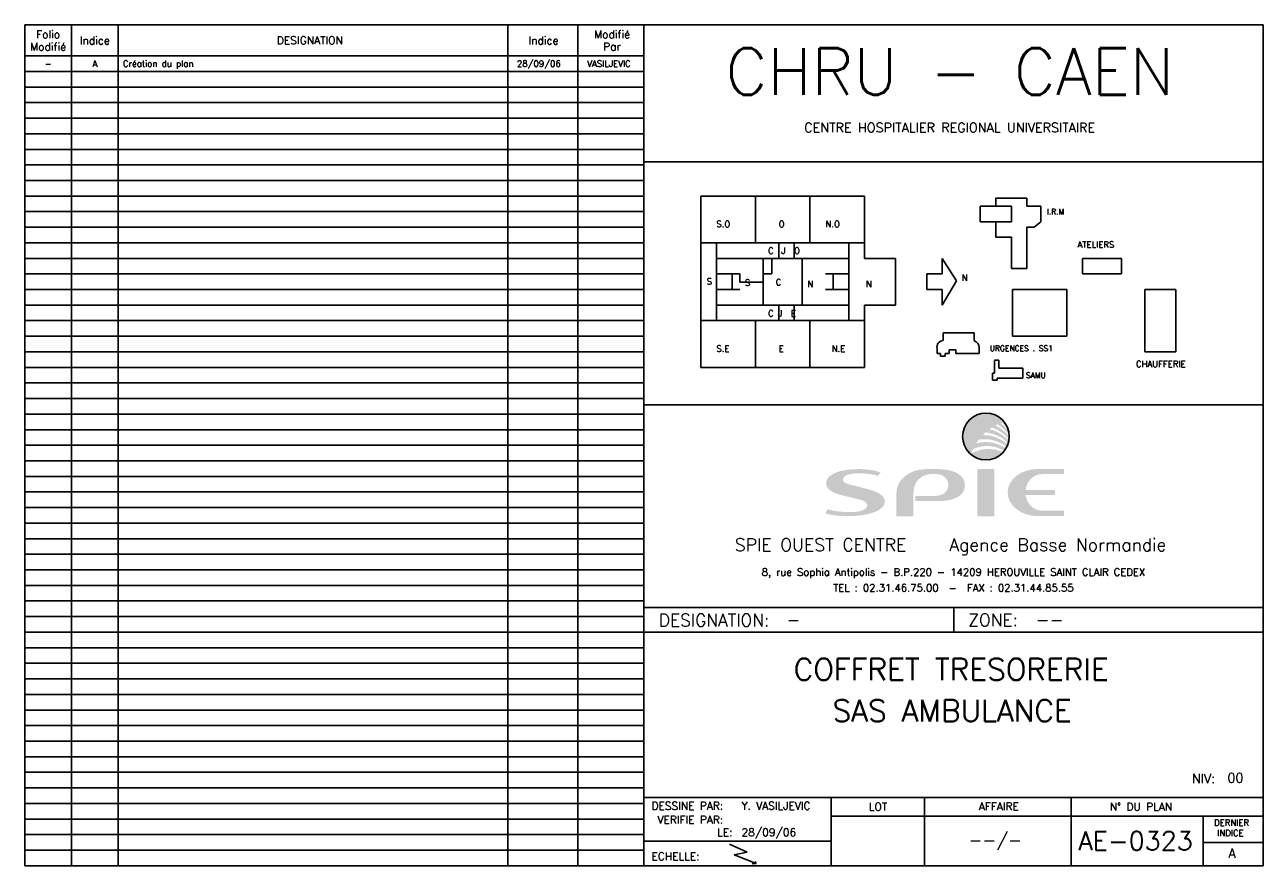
# Model space of a CAD drawing. Header units: millimetres. Extents: x 12 to 410, y 4 to 275.
import ezdxf
from ezdxf.enums import TextEntityAlignment as Align

# ---------------------------------------------------------------- set-up
doc = ezdxf.new("R2010")
doc.units = ezdxf.units.MM
doc.header["$LTSCALE"] = 25
doc.header["$MEASUREMENT"] = 0
doc.linetypes.add('CONTINU', pattern=[0])
doc.layers.get('0').update_dxf_attribs({"linetype": 'CONTINU'})
for name, color, linetype in [('LOGO_SPIE', 160, 'CONTINUOUS'), ('TEXTE', 3, 'CONTINU'), ('TRAIFIN', 1, 'CONTINU'), ('TRAIGROS', 2, 'CONTINU'), ('TRAIMOY', 4, 'CONTINU')]:
    doc.layers.add(name, color=color, linetype=linetype)
doc.styles.add('ROMANS8', font='ROMANS8.shx')
doc.styles.add('SIMPLEX', font='simplex')
doc.styles.get("Standard").update_dxf_attribs({"font": 'simplex.shx'})

# ---------------------------------------------------------------- blocks, each defined once
blk = doc.blocks.new('INDICE')
at = {"layer": 'TEXTE', "style": 'ROMANS8'}
blk.add_attdef('IND:', text='', height=2, dxfattribs=at).set_placement((22.5, -2.5), align=Align.MIDDLE)
blk.add_attdef('DESIGNATION', text='', height=2, dxfattribs=at).set_placement((31.5, -2.5), align=Align.MIDDLE_LEFT)
for tag, p in [('DATE', (165, -2.5)), ('MODIFIE_PAR', (187.5, -2.5))]:
    blk.add_attdef(tag, text='', height=2, dxfattribs=at).set_placement(p, align=Align.MIDDLE_CENTER)
blk = doc.blocks.new('U84', base_point=(256, 159))
at = {"layer": 'TRAIFIN'}
for p, q in [((256, 159), (254.25, 153.75)), ((256, 154.75), (253.75, 148.75)), ((254.25, 153.75), (256, 154.75)), ((253.75, 148.75), (253.75, 149.5)), ((253.75, 148.75), (254.25, 149.25))]:
    blk.add_line(p, q, dxfattribs=at)
blk = doc.blocks.new('PG-GARDE')
at = {"layer": 'TRAIFIN'}
for p, q in [((232, 215), (217, 215)), ((217, 215), (217, 200)), ((247, 215), (232, 215)), ((234.5, 200), (234.5, 215)), ((247, 215), (264.5, 215)), ((252, 200), (252, 215)), ((264.5, 215), (269.5, 215)), ((269.5, 215), (269.5, 200)), ((306.65, 206.77), (306.65, 211.78)), ((306.65, 211.78), (316.66, 211.78)), ((311.65, 214.28), (321.66, 214.28)), ((311.65, 211.78), (311.65, 214.28)), ((316.66, 211.78), (316.66, 206.77)), ((321.66, 214.28), (321.66, 211.78)), ((321.66, 211.78), (326.13, 211.78)), ((326.13, 211.78), (326.13, 206.77)), ((316.66, 206.77), (306.65, 206.77)), ((311.65, 201.76), (311.65, 206.77)), ((326.13, 206.77), (323.97, 205.07)), ((321.66, 205.07), (321.66, 191.75)), ((323.97, 205.07), (321.66, 205.07)), ((217, 200), (232, 200)), ((217, 200), (217, 175)), ((222, 175), (222, 200)), ((232, 200), (247, 200)), ((242, 200), (242, 195)), ((247, 195), (247, 200)), ((264.5, 200), (247, 200)), ((264.5, 195), (264.5, 200)), ((269.5, 200), (264.5, 200)), ((269.5, 200), (269.5, 195)), ((316.66, 201.76), (311.65, 201.76)), ((316.66, 191.75), (316.66, 201.76)), ((222, 195), (257, 195)), ((237, 195), (237, 180)), ((249.5, 195), (249.5, 180)), ((257, 195), (264.5, 195)), ((264.5, 195), (264.5, 180)), ((269.5, 195), (279.5, 195)), ((279.5, 195), (279.5, 180)), ((299.09, 187.8), (294.5, 195)), ((294.5, 195), (294.5, 190)), ((352, 195), (339.5, 195)), ((339.5, 195), (339.5, 190)), ((352, 190), (352, 195)), ((321.66, 191.75), (316.66, 191.75)), ((222, 190), (229.5, 190)), ((227, 190), (227, 185)), ((264.5, 190), (257, 190)), ((259.5, 185), (259.5, 190)), ((289.5, 190), (289.5, 185)), ((294.5, 190), (289.5, 190)), ((294.5, 180), (299.09, 187.8)), ((339.5, 190), (352, 190)), ((222, 185), (229.5, 185)), ((257, 185), (264.5, 185)), ((289.5, 185), (294.5, 185)), ((294.5, 185), (294.5, 180)), ((317, 185), (317, 170)), ((334.5, 185), (317, 185)), ((334.5, 170), (334.5, 185)), ((359.5, 185), (359.5, 165)), ((369.5, 185), (359.5, 185)), ((369.5, 165), (369.5, 185)), ((222, 180), (257, 180)), ((242, 180), (242, 175)), ((247, 180), (247, 175)), ((254.5, 180), (264.5, 180)), ((264.5, 180), (264.5, 175)), ((279.5, 180), (269.5, 180)), ((269.5, 180), (269.5, 175)), ((232, 175), (217, 175)), ((217, 175), (222, 175)), ((217, 175), (217, 160)), ((247, 175), (232, 175)), ((234.5, 160), (234.5, 175)), ((247, 175), (252, 175)), ((252, 160), (252, 175)), ((252, 175), (264.5, 175)), ((264.5, 175), (269.5, 175)), ((269.5, 175), (269.5, 160)), ((294.76, 171.08), (304.77, 171.08)), ((294.76, 171.08), (294.76, 168.58)), ((304.77, 171.08), (304.77, 168.58)), ((317, 170), (334.5, 170)), ((317, 170), (317, 170)), ((292.85, 166.07), (292.85, 164.43)), ((292.85, 164.43), (293.91, 164.43)), ((293.91, 164.43), (293.91, 163.57)), ((293.91, 163.57), (295.43, 163.57)), ((295.43, 164.48), (296.7, 164.48)), ((295.43, 163.57), (295.43, 164.48)), ((296.7, 164.48), (296.7, 165.64)), ((296.7, 165.64), (298.82, 165.64)), ((298.82, 165.64), (298.82, 164.48)), ((298.82, 164.48), (306.33, 164.48)), ((306.33, 164.48), (306.33, 166.39)), ((359.5, 165), (369.5, 165)), ((217, 160), (232, 160)), ((232, 160), (247, 160)), ((252, 160), (247, 160)), ((264.5, 160), (252, 160)), ((269.5, 160), (264.5, 160)), ((312.64, 162.28), (311.2, 162.28)), ((311.2, 162.23), (311.2, 158.11)), ((312.64, 159.73), (312.64, 162.28)), ((320.29, 159.73), (312.64, 159.73)), ((320.29, 156.55), (320.29, 159.73)), ((310.56, 158.11), (310.56, 156.23)), ((311.2, 158.11), (310.56, 158.11)), ((310.56, 156.23), (310.56, 155.86)), ((310.56, 155.86), (311.62, 155.86)), ((311.62, 155.86), (312.05, 155.86)), ((312.05, 155.86), (312.05, 156.55)), ((312.05, 156.55), (320.29, 156.55))]:
    blk.add_line(p, q, dxfattribs=at)
for centre, radius, start, end in [((294.77, 166.59), 1.99, 90.4358, 194.9882), ((303.75, 166.2), 2.58, 4.2739, 66.9138)]:
    blk.add_arc(centre, radius, start, end, dxfattribs=at)
at = {"layer": 'TRAIGROS', "color": 7}
for p, q in [((397.5, 270), (0, 270)), ((0, 270), (0, 0)), ((15, 270), (15, 0)), ((30, 270), (30, 0)), ((155, 270), (155, 0)), ((177.5, 270), (177.5, 0)), ((198.72, 270), (198.72, 0)), ((397.5, 0), (397.5, 270)), ((198.72, 260), (0, 260)), ((198.72, 255), (0, 255)), ((198.72, 250), (0, 250)), ((198.72, 245), (0, 245)), ((198.72, 240), (0, 240)), ((198.72, 235), (0, 235)), ((198.72, 230), (0, 230)), ((198.72, 225), (0, 225)), ((198.72, 225.99), (397.5, 225.99)), ((198.72, 220), (0, 220)), ((198.72, 215), (0, 215)), ((198.72, 210), (0, 210)), ((198.72, 205), (0, 205)), ((198.72, 200), (0, 200)), ((198.72, 195), (0, 195)), ((198.72, 190), (0, 190)), ((198.72, 185), (0, 185)), ((198.72, 180), (0, 180)), ((198.72, 175), (0, 175)), ((198.72, 170), (0, 170)), ((198.72, 165), (0, 165)), ((198.72, 160), (0, 160)), ((198.72, 155), (0, 155)), ((198.72, 150), (0, 150)), ((397.5, 147.94), (198.72, 147.94)), ((198.72, 145), (0, 145)), ((198.72, 140), (0, 140)), ((198.72, 135), (0, 135)), ((198.72, 130), (0, 130)), ((198.72, 125), (0, 125)), ((198.72, 120), (0, 120)), ((198.72, 115), (0, 115)), ((198.72, 110), (0, 110)), ((198.72, 105), (0, 105)), ((198.72, 100), (0, 100)), ((198.72, 95), (0, 95)), ((198.72, 90), (0, 90)), ((198.72, 85), (0, 85)), ((198.72, 80), (0, 80)), ((397.5, 82.94), (198.72, 82.94)), ((298.16, 82.94), (298.16, 75)), ((198.72, 75), (0, 75)), ((397.5, 74.94), (198.72, 74.94)), ((198.72, 70), (0, 70)), ((198.72, 65), (0, 65)), ((198.72, 60), (0, 60)), ((198.72, 55), (0, 55)), ((198.72, 50), (0, 50)), ((198.72, 45), (0, 45)), ((198.72, 40), (0, 40)), ((198.72, 35), (0, 35)), ((198.72, 30), (0, 30)), ((198.72, 25), (0, 25)), ((198.72, 20), (0, 20)), ((397.5, 21.94), (198.72, 21.94)), ((258.82, 21.94), (258.82, -0.06)), ((288.82, 21.94), (288.82, -0.06)), ((335.82, 21.94), (335.82, -0.06)), ((258.82, 15.94), (397.5, 15.94)), ((378.26, 15.94), (378.26, -0.06)), ((198.72, 15), (0, 15)), ((198.72, 10), (0, 10)), ((198.72, 5), (0, 5)), ((258.82, 7.94), (198.72, 7.94)), ((378.26, 7.51), (395, 7.51)), ((395, 7.51), (397.46, 7.51)), ((0, 0), (397.5, 0))]:
    blk.add_line(p, q, dxfattribs=at)
at = {"layer": 'TEXTE', "xscale": -2.39877331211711, "yscale": 0.8934352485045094, "zscale": 2.398773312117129, "rotation": 23.341973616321}
blk.add_blockref('U84', (226.14, 6.97), dxfattribs=at)
at = {"layer": 'TEXTE'}
for s, p in [('Folio', (7.5, 267)), ('Indice', (22.5, 265)), ('DESIGNATION', (91.5, 265)), ('Indice', (166.5, 265)), ('Modifié', (188.5, 267)), ('Modifié', (7.5, 263)), ('Par', (188.5, 263))]:
    blk.add_text(s, height=2.5, dxfattribs=at).set_placement(p, align=Align.MIDDLE)
for s, height, p in [('I.R.M', 1.775, (328.07, 209.1)), ('S.O', 2, (222, 205)), ('O', 2, (242, 205)), ('N.O', 2, (257, 205)), ('ATELIERS', 2, (337.88, 198.44)), ('C', 2, (238.59, 196.45)), ('J  O', 2, (242.8, 196.45)), ('S', 2, (218.87, 186.58)), ('S', 2, (231.16, 186.19)), ('C', 2, (241.01, 186.35)), ('N', 2, (251.2, 185.8)), ('N', 2, (269.97, 185.8)), ('N', 2, (300.69, 187.77)), ('C J  E', 2, (238.59, 176.32)), ('S.E', 2, (222, 165)), ('E', 2, (242, 165)), ('N.E', 2, (259, 165)), ('URGENCES . SS1', 1.775, (309.72, 165.23)), ('CHAUFFERIE', 2, (356.65, 160.12)), ('SAMU', 1.775, (321.32, 156.58)), ('DERNIER', 2, (381.72, 12.84)), ('INDICE', 2, (382.72, 9.51))]:
    blk.add_text(s, height=height, dxfattribs=at).set_placement(p)
at = {"layer": 'TEXTE', "style": 'SIMPLEX'}
for s, height, p in [('DESIGNATION:', 4, (203.5, 76.85)), ('ZONE:', 4, (302.84, 76.91)), ('DESSINE PAR:', 2.5, (201.14, 17.99)), ('VERIFIE PAR:', 2.5, (203.03, 13.54)), ('LE:', 2.5, (222.21, 9.51)), ('ECHELLE:', 2.5, (201.14, 1.8))]:
    blk.add_text(s, height=height, dxfattribs=at).set_placement(p)
for s, p in [('LOT', (273.82, 18.94)), ('AFFAIRE', (312.62, 19.05)), ('N%%D DU PLAN', (358.25, 18.95))]:
    blk.add_text(s, height=2.5, dxfattribs=at).set_placement(p, align=Align.MIDDLE)
for tag, p in [('MODIFIER_PAR', (230, 18)), ('DATE', (230, 9.5))]:
    blk.add_attdef(tag, p, '', height=2.5, dxfattribs=at)
at = {"layer": 'TRAIGROS'}
blk.add_text('CHRU - CAEN', height=15, dxfattribs=at).set_placement((296.87, 254.99), align=Align.MIDDLE_CENTER)
at = {"layer": 'TRAIGROS', "color": 4}
for tag, height, p in [("N%%D_D'AFFAIRE", 4, (311.5, 8)), ('N%%D_PLAN', 6.3, (356.11, 7.2))]:
    blk.add_attdef(tag, text='', height=height, dxfattribs=at).set_placement(p, align=Align.MIDDLE)
at = {"layer": 'TRAIMOY'}
blk.add_text('CENTRE HOSPITALIER REGIONAL UNIVERSITAIRE', height=3, dxfattribs=at).set_placement((296.87, 236.99), align=Align.MIDDLE_CENTER)
blk.add_text('NIV:', height=3, dxfattribs=at).set_placement((374.59, 26.54))
for tag, p, height in [('DESIGNATION', (244.5, 77), 4), ('ZONE', (324.5, 77), 4), ('NIVEAU', (386, 26.73), 3)]:
    blk.add_attdef(tag, p, '', height=height, dxfattribs=at)
blk.add_attdef('IND', text='', height=3, dxfattribs=at).set_placement((387.5, 4), align=Align.MIDDLE_CENTER)
blk = doc.blocks.new('AI9-BLK3')
at = {"layer": 'LOGO_SPIE'}
h = blk.add_hatch(color=176, dxfattribs=at)
h.dxf.hatch_style = 2
edge = h.paths.add_edge_path()
edge.add_spline(control_points=[(-87.1, 11), (-87.1, 9.4), (-85.2, 7.9), (-81.7, 7), (-78.2, 6.1), (-73.9, 5), (-69.4, 3.9), (-60.5, 1.7), (-51.2, -1.1), (-51.2, -7.8), (-51.2, -15.2), (-64.6, -20.2), (-82.8, -20.2), (-89.5, -20.2), (-95.8, -19.6), (-102.2, -17.8), (-102.2, -17.8), (-100.2, -14.1), (-100.2, -14.1), (-94.3, -16.3), (-86, -16.7), (-79.8, -16.7), (-72.4, -16.7), (-66.3, -14.3), (-66.3, -10.9), (-66.3, -8.9), (-68.3, -7.2), (-71.6, -6.3), (-75, -5.4), (-79.3, -4.3), (-83.7, -3.3), (-92.4, -1.4), (-101.5, 1.2), (-101.5, 8.1), (-101.5, 14.8), (-91.8, 20.1), (-73.9, 20.1), (-68.3, 20.1), (-60.1, 19.3), (-54.8, 17.2), (-54.8, 17.2), (-57.2, 14.4), (-57.2, 14.4), (-62.6, 15.9), (-68.8, 16.5), (-74.4, 16.5), (-83.8, 16.5), (-87.1, 13.8), (-87.1, 11)], knot_values=[0, 0, 0, 0, 1, 1, 1, 2, 2, 2, 3, 3, 3, 4, 4, 4, 5, 5, 5, 6, 6, 6, 7, 7, 7, 8, 8, 8, 9, 9, 9, 10, 10, 10, 11, 11, 11, 12, 12, 12, 13, 13, 13, 14, 14, 14, 15, 15, 15, 16, 16, 16, 16], degree=3, periodic=0)
h = blk.add_hatch(color=176, dxfattribs=at)
h.dxf.hatch_style = 2
edge = h.paths.add_edge_path()
edge.add_spline(control_points=[(-7.6, -2.8), (-2.1, -2.8), (3.1, 0.7), (3.1, 6.4), (3.1, 12.1), (-1.3, 15.9), (-7.6, 15.9), (-7.6, 15.9), (-11.2, 15.9), (-11.2, 15.9), (-19.8, 15.9), (-26.7, 9.4), (-26.7, 0), (-26.7, 0), (-26.7, -20.2), (-26.7, -20.2), (-26.7, -20.2), (-41.3, -20.2), (-41.3, -20.2), (-41.3, -20.2), (-41.3, -0.1), (-41.3, -0.1), (-41.3, 11.2), (-29.8, 20.1), (-15.9, 20.1), (-15.9, 20.1), (-5.8, 20.1), (-5.8, 20.1), (4.7, 20.1), (17.3, 16.7), (17.3, 6.4), (17.3, -4.1), (5.8, -7.3), (-5.8, -7.3), (-5.8, -7.3), (-25, -7.3), (-25, -7.3), (-25, -7.3), (-25, -2.8), (-25, -2.8), (-25, -2.8), (-7.6, -2.8), (-7.6, -2.8)], knot_values=[0, 0, 0, 0, 1, 1, 1, 2, 2, 2, 3, 3, 3, 4, 4, 4, 5, 5, 5, 6, 6, 6, 7, 7, 7, 8, 8, 8, 9, 9, 9, 10, 10, 10, 11, 11, 11, 12, 12, 12, 13, 13, 13, 14, 14, 14, 14], degree=3, periodic=0)
h = blk.add_hatch(color=176, dxfattribs=at)
h.dxf.hatch_style = 2
h.paths.add_polyline_path([(42.6, -20.2), (28, -20.2), (28, 20.1), (42.6, 20.1)])
h = blk.add_hatch(color=176, dxfattribs=at)
h.dxf.hatch_style = 2
edge = h.paths.add_edge_path()
edge.add_spline(control_points=[(94.4, -2.1), (94.4, -2.1), (69.3, -2.1), (69.3, -2.1), (70.3, -9.8), (76.3, -15.5), (83.4, -15.5), (83.4, -15.5), (102.2, -15.5), (102.2, -15.5), (102.2, -15.5), (102.2, -20.1), (102.2, -20.1), (102.2, -20.1), (79.3, -20.1), (79.3, -20.1), (65.4, -20.1), (53.9, -11.2), (53.9, 0.1), (53.9, 11.3), (65.4, 20.2), (79.3, 20.2), (79.3, 20.2), (102.2, 20.2), (102.2, 20.2), (102.2, 20.2), (102.2, 15.8), (102.2, 15.8), (102.2, 15.8), (83.4, 15.8), (83.4, 15.8), (76.3, 15.8), (70.2, 10), (69.3, 2.3), (69.3, 2.3), (94.4, 2.3), (94.4, 2.3), (94.4, 2.3), (94.4, -2.1), (94.4, -2.1)], knot_values=[0, 0, 0, 0, 1, 1, 1, 2, 2, 2, 3, 3, 3, 4, 4, 4, 5, 5, 5, 6, 6, 6, 7, 7, 7, 8, 8, 8, 9, 9, 9, 10, 10, 10, 11, 11, 11, 12, 12, 12, 13, 13, 13, 13], degree=3, periodic=0)
blk = doc.blocks.new('AI9-BLK2')
at = {"layer": 'LOGO_SPIE', "color": 7}
blk.add_circle((0, 0.000086), 20.000157, dxfattribs=at)
blk = doc.blocks.new('AI9-BLK1')
at = {"layer": 'LOGO_SPIE'}
h = blk.add_hatch(color=20, dxfattribs=at)
h.dxf.hatch_style = 2
edge = h.paths.add_edge_path()
edge.add_spline(control_points=[(-20, 0), (-20, 11), (-11, 20), (0, 20), (9.1, 20), (16.7, 14), (19.2, 5.7), (17.6, 8), (15.8, 10.2), (13.7, 12.1), (13.3, 11.9), (12.9, 11.7), (12.5, 11.6), (15.2, 9.5), (17.6, 7), (19.5, 4.2), (19.8, 3.2), (19.9, 2.1), (20, 0.9), (17.4, 4.7), (13.8, 8), (10, 10.4), (9.4, 10.1), (8.9, 9.8), (8.3, 9.5), (12.7, 7.3), (16.9, 3.9), (20, -0.1), (20, -1), (19.9, -1.8), (19.8, -2.7), (16, 2), (11, 5.6), (5.3, 7.7), (4.6, 7.2), (3.8, 6.7), (3.1, 6.2), (9.6, 4.6), (15.3, 1.1), (19.7, -3.7), (19.5, -4.4), (19.3, -5.2), (19.1, -5.9), (14.1, -0.7), (7.3, 2.7), (-0.3, 3.5), (-1.1, 2.8), (-2, 2), (-2.8, 1.2), (-2.8, 1.2), (-2.4, 1.2), (-2.4, 1.2), (5.7, 1.2), (13.1, -1.9), (18.8, -7), (18.5, -7.7), (18.2, -8.4), (17.8, -9.1), (12.6, -4.8), (6, -2.3), (-1.3, -2.3), (-2.9, -2.3), (-4.5, -2.4), (-6.1, -2.7), (-6.9, -3.7), (-7.7, -4.8), (-8.4, -5.9), (-5.7, -5.2), (-3, -4.8), (-0.1, -4.8), (6.3, -4.8), (12.3, -6.8), (17.2, -10.2), (16.8, -10.9), (16.3, -11.6), (15.8, -12.3), (11.4, -9.7), (6.4, -8.2), (1, -8.2), (-3.3, -8.2), (-7.4, -9.2), (-11, -10.8), (-11.6, -12.1), (-12.1, -13.4), (-12.6, -14.7), (-8.3, -12.2), (-3.2, -10.7), (2.1, -10.7), (6.6, -10.7), (10.9, -11.7), (14.7, -13.6), (11, -17.5), (5.8, -20), (0, -20), (-11, -20), (-20, -11), (-20, 0)], knot_values=[0, 0, 0, 0, 1, 1, 1, 2, 2, 2, 3, 3, 3, 4, 4, 4, 5, 5, 5, 6, 6, 6, 7, 7, 7, 8, 8, 8, 9, 9, 9, 10, 10, 10, 11, 11, 11, 12, 12, 12, 13, 13, 13, 14, 14, 14, 15, 15, 15, 16, 16, 16, 17, 17, 17, 18, 18, 18, 19, 19, 19, 20, 20, 20, 21, 21, 21, 22, 22, 22, 23, 23, 23, 24, 24, 24, 25, 25, 25, 26, 26, 26, 27, 27, 27, 28, 28, 28, 29, 29, 29, 30, 30, 30, 31, 31, 31, 32, 32, 32, 32], degree=3, periodic=0)
at = {"layer": 'LOGO_SPIE', "color": 7}
blk.add_blockref('AI9-BLK2', (0, 0), dxfattribs=at)
blk = doc.blocks.new('logo_SPIE_inverse_rvb')
at = {"layer": 'LOGO_SPIE', "color": 7}
for name, p in [('AI9-BLK1', (180.777941, 135.963363)), ('AI9-BLK3', (145.467434, 87.922626))]:
    blk.add_blockref(name, p, dxfattribs=at)
blk = doc.blocks.new('Logo spie Carouche PG')
at = {"layer": 'TRAIFIN', "xscale": 0.375, "yscale": 0.375, "zscale": 0.375}
blk.add_blockref('logo_SPIE_inverse_rvb', (-155.17, 47.16), dxfattribs=at)
for s, height, p in [('SPIE OUEST CENTRE   Agence Basse Normandie', 4.05, (-98.75, 62.79)), ('8, rue Sophia Antipolis - B.P.220 - 14209 HEROUVILLE SAINT CLAIR CEDEX', 2.3625, (-97.81, 54.29)), ('TEL : 02.31.46.75.00  -  FAX : 02.31.44.85.55', 2.3625, (-97.81, 49.56))]:
    blk.add_text(s, height=height).set_placement(p, align=Align.MIDDLE)

msp = doc.modelspace()

# ---------------------------------------------------------------- linework, layer by layer
for p, q in [((234.5, 200), (252.25, 200)), ((234.5, 200), (234.5, 195)), ((234.5, 195), (242, 195)), ((249.5, 192.34), (249.5, 195))]:
    msp.add_line(p, q)
at = {"layer": 'TRAIFIN'}
for p, q in [((252.25, 200), (252.25, 195)), ((242, 195), (242, 192.34)), ((249.5, 195), (252.25, 195)), ((242, 192.34), (249.5, 192.34))]:
    msp.add_line(p, q, dxfattribs=at)

# ---------------------------------------------------------------- block references
msp.add_blockref('INDICE', (12.5, 265)).add_auto_attribs({'IND:': 'A', 'DESIGNATION': 'Création du plan', 'DATE': '28/09/06', 'MODIFIE_PAR': 'VASILJEVIC'})
msp.add_blockref('Logo spie Carouche PG', (408.38, 44.67))
at = {"layer": 'TRAIMOY'}
ref = msp.add_blockref('PG-GARDE', (12.5, 5), dxfattribs=at)
ref.add_attrib('DESIGNATION', '-', (257, 82), dxfattribs={"height": 4})
ref.add_attrib('ZONE', '--', (337, 82), dxfattribs={"height": 4})
ref.add_attrib('NIVEAU', '00', (398.5, 31.73), dxfattribs={"height": 3})
ref.add_attrib('MODIFIER_PAR', 'Y. VASILJEVIC', (242.5, 23), dxfattribs={"layer": 'TEXTE', "height": 2.5, "style": 'SIMPLEX'})
ref.add_attrib('DATE', '28/09/06', (242.5, 14.5), dxfattribs={"layer": 'TEXTE', "height": 2.5, "style": 'SIMPLEX'})
ref.add_attrib("N%%D_D'AFFAIRE", '--/-', dxfattribs={"layer": 'TRAIGROS', "color": 4, "height": 4}).set_placement((324, 13), align=Align.MIDDLE)
ref.add_attrib('N%%D_PLAN', 'AE-0323', dxfattribs={"layer": 'TRAIGROS', "color": 4, "height": 6}).set_placement((369, 13), align=Align.MIDDLE)
ref.add_attrib('IND', 'A', dxfattribs={"height": 3}).set_placement((400, 9), align=Align.MIDDLE_CENTER)

# ---------------------------------------------------------------- texts
at = {"layer": 'TEXTE', "style": 'ROMANS8'}
msp.add_text('-', height=2, dxfattribs=at).set_placement((20, 262.5), align=Align.MIDDLE)
at = {"layer": 'TRAIGROS'}
for s, p in [('COFFRET TRESORERIE', (309.85, 64.53)), ('SAS AMBULANCE', (310.17, 51.27))]:
    msp.add_text(s, height=7, dxfattribs=at).set_placement(p, align=Align.CENTER)

doc.saveas('drawing.dxf')
